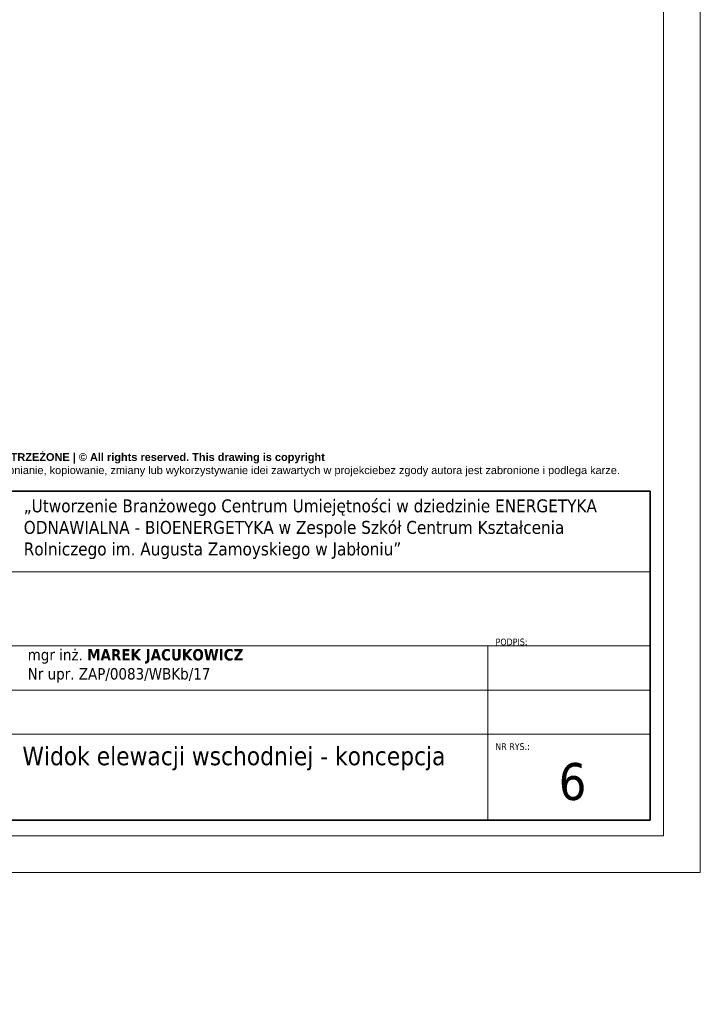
# Model space of a CAD drawing. Header units: metres. Extents: x 8472212 to 8494180, y 5728195 to 5779639.
# Tile 77 of 106: x 8478881 to 8479808, y 5746998 to 5748339. Entities that reach past the tile are written whole.
import ezdxf

# ---------------------------------------------------------------- set-up
doc = ezdxf.new("R2010")
doc.units = ezdxf.units.M
doc.header["$MEASUREMENT"] = 0
doc.layers.add('!elewacja-panele obrys', color=250, linetype='CONTINUOUS', lineweight=9, true_color=0x323232)
doc.layers.add('0A_MJ_tabelka', color=252, linetype='CONTINUOUS', lineweight=5)
doc.layers.add('0A_NIEwidoczne', color=222, linetype='CONTINUOUS', lineweight=0)
doc.styles.add('#MJ_Opis_Styl', font='tahoma.ttf', dxfattribs={"height": 10})
doc.styles.add('arial', font='arial.ttf')

msp = doc.modelspace()

# ---------------------------------------------------------------- hatches: boundary and pattern name
at = {"layer": '!elewacja-panele obrys', "linetype": 'Continuous'}
h = msp.add_hatch(dxfattribs=at)
h.set_pattern_fill('AR-B816', color=256, scale=0.7)
h.paths.add_polyline_path([(8476374.1, 5751735.8), (8476348.9, 5751735.8), (8476348.9, 5751720.8), (8476374.1, 5751720.8)])
h.paths.add_polyline_path([(8476455.1, 5751735.8), (8476386.1, 5751735.8), (8476386.1, 5751720.8), (8476455.1, 5751720.8)])
h.paths.add_polyline_path([(8477348.9, 5751735.8), (8476643.1, 5751735.8), (8476643.1, 5751720.8), (8477348.9, 5751720.8)])
h.paths.add_polyline_path([(8479036.6, 5751735.8), (8478967.9, 5751735.8), (8477348.9, 5751735.8), (8477348.9, 5751720.8), (8479036.6, 5751720.8)])
h.paths.add_polyline_path([(8479048.6, 5751735.8), (8479048.6, 5751720.8), (8479073.9, 5751720.8), (8479073.9, 5751735.8)])
h.paths.add_polyline_path([(8479063.6, 5751728.6, -1), (8479062.1, 5751726.7, -1)], flags=16)
h.paths.add_polyline_path([(8479073.9, 5748406.8), (8478967.9, 5748406.8), (8478967.9, 5748391.8), (8479073.9, 5748391.8)])
h.paths.add_polyline_path([(8478779.9, 5748406.8), (8476348.9, 5748406.8), (8476348.9, 5748391.8), (8478779.9, 5748391.8)])
h.paths.add_polyline_path([(8472237.7, 5744980.4), (8472212.5, 5744980.4), (8472212.5, 5744965.4), (8472237.7, 5744965.4)])
h.paths.add_polyline_path([(8474700.2, 5744980.4), (8472249.7, 5744980.4), (8472249.7, 5744965.4), (8474700.2, 5744965.4)])
h.paths.add_polyline_path([(8474737.5, 5744980.4), (8474712.2, 5744980.4), (8474712.2, 5744965.4), (8474737.5, 5744965.4)])

# ---------------------------------------------------------------- linework, layer by layer
at = {"layer": '0A_MJ_tabelka', "color": 7}
for p, q in [((8479758, 5750097.1), (8479758, 5747227.1)), ((8479739.7, 5747696.9), (8479739.7, 5747248.6)), ((8479739.7, 5747415.1), (8479739.7, 5747248.6))]:
    msp.add_line(p, q, dxfattribs=at)
at = {"layer": '0A_MJ_tabelka', "color": 7, "lineweight": 35}
for p, q in [((8479739.7, 5747696.9), (8478229.3, 5747696.9)), ((8479739.7, 5747696.9), (8479739.7, 5747248.6)), ((8478229.3, 5747248.6), (8479739.7, 5747248.6))]:
    msp.add_line(p, q, dxfattribs=at)
at = {"layer": '0A_MJ_tabelka', "color": 7, "linetype": 'Continuous'}
for p, q in [((8478786.2, 5747587), (8479739.7, 5747587)), ((8478786.2, 5747486), (8479739.7, 5747486)), ((8479518.5, 5747486), (8479518.5, 5747248.6)), ((8478786.2, 5747425.9), (8479739.7, 5747425.9)), ((8478786.2, 5747365.7), (8479739.7, 5747365.7))]:
    msp.add_line(p, q, dxfattribs=at)
at = {"layer": '0A_MJ_tabelka', "color": 7, "lineweight": 0}
msp.add_line((8475658, 5747227.1), (8479758, 5747227.1), dxfattribs=at)
at = {"layer": '0A_NIEwidoczne', "lineweight": 0}
for p in [(8479808, 5750147.1), (8475608, 5747177.1)]:
    msp.add_line(p, (8479808, 5747177.1), dxfattribs=at)

# ---------------------------------------------------------------- texts
at = {"layer": '0A_MJ_tabelka', "color": 7, "attachment_point": 2, "line_spacing_factor": 1.004016, "style": 'arial'}
for s, insert, char_height, width in [('{\\fArial|b1|i0|c238|p34;© PRAWA AUTORSKIE ZASTRZEŻONE | © All rights reserved. This drawing is copyright\\P}Projekt ten chroniony jest prawem zgodnie z Ustawą o Prawie Autorskim. Wszelkie udostępnianie, kopiowanie, zmiany lub wykorzystywanie idei zawartych w projekciebez zgody autora jest zabronione i podlega karze.', (8478983.8, 5747748.7), 10.6795, 1459.959), ('{\\fTahoma|b0|i0|c238|p34;6}', (8479634, 5747326.4), 50.346, 99.605)]:
    msp.add_mtext(s, dxfattribs=dict(at, insert=insert, char_height=char_height, width=width))
at = {"layer": '0A_MJ_tabelka', "color": 7, "attachment_point": 1}
for s, insert, char_height, width, style in [('„Utworzenie Branżowego Centrum Umiejętności w dziedzinie ENERGETYKA ODNAWIALNA - BIOENERGETYKA w Zespole Szkół Centrum Kształcenia Rolniczego im. Augusta Zamoyskiego w Jabłoniu”', (8478886.3, 5747685.7), 17.6211, 851.044, '#MJ_Opis_Styl'), ('\\pt219.52;{\\fTahoma|b0|i0|c238|p34;PODPIS:}', (8479529.1, 5747496), 9.154, 162.666, 'arial'), ('\\pt0;{\\fTahoma|b0|i0|c238|p34;mgr inż. \\fTahoma|b1|i0|c238|p34;MAREK JACUKOWICZ\\P\\fTahoma|b0|i0|c238|p34;Nr upr. ZAP/0083/WBKb/17}', (8478891.7, 5747481.7), 15.561, 373.586, 'arial'), ('\\pl2.5173;Widok elewacji wschodniej - koncepcja', (8478882, 5747348.6), 25.173, 642.35, '#MJ_Opis_Styl'), ('\\pt219.52;{\\fTahoma|b0|i0|c238|p34;NR RYS.:}', (8479528.7, 5747353.4), 9.154, 162.666, 'arial')]:
    msp.add_mtext(s, dxfattribs=dict(at, insert=insert, char_height=char_height, width=width, style=style))

doc.saveas('drawing.dxf')
